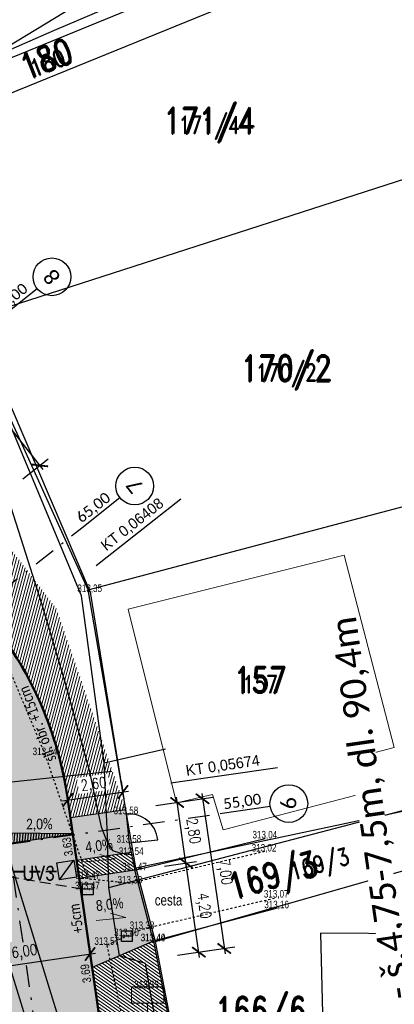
# Model space of a CAD drawing. Extents: x -783215 to -782699, y -1044860 to -1044498.
# Tile 46 of 60: x -783069 to -783051, y -1044692 to -1044646. Entities that reach past the tile are written whole.
import ezdxf
from ezdxf.enums import TextEntityAlignment as Align

# ---------------------------------------------------------------- set-up
doc = ezdxf.new("R2010")
doc.units = 0
doc.header["$MEASUREMENT"] = 0
doc.header["$PDSIZE"] = 0.2
for name, pattern in [('DASHED2', [0.375, 0.25, -0.125]), ('HIDDEN', [0.375, 0.25, -0.125]), ('ČERCHOVANÁX2', [2, 1, -0.5, 0, -0.5])]:
    doc.linetypes.add(name, pattern=pattern)
doc.layers.get('0').update_dxf_attribs({"linetype": 'CONTINUOUS'})
doc.layers.get('Defpoints').update_dxf_attribs({"linetype": 'CONTINUOUS'})
doc.layers.add('A-sklony', color=7, linetype='CONTINUOUS', true_color=0xfa052e)
for name, color, linetype in [('A_kóty', 1, 'CONTINUOUS'), ('A_PŘÍČNÉ ŘEZY', 6, 'CONTINUOUS'), ('A_výšky a sklony', 1, 'CONTINUOUS'), ('C3D_Trasa-Popisy trasy', 1, 'CONTINUOUS'), ('KANS', 7, 'CONTINUOUS'), ('KN_POZEMKY 500', 140, 'CONTINUOUS'), ('KN_čísla parcel', 140, 'CONTINUOUS'), ('S_CETIN_METALIKA', 6, 'SDELSPOJO'), ('S_kabely NN', 92, 'SILVNNO'), ('S_KAN_NÁVRH_ZN', 24, 'CONTINUOUS'), ('S_VODA', 150, 'VODVPITO'), ('Z_hrany ploch', 7, 'CONTINUOUS'), ('Z_oploceni', 64, 'PLOTDRTL'), ('Z_Popisy', 7, 'CONTINUOUS')]:
    doc.layers.add(name, color=color, linetype=linetype)
for name, color, linetype, lineweight in [('Dopravní zařízen', 7, 'CONTINUOUS', 0), ('K_OSA', 10, 'ČERCHOVANÁX2', 30), ('K_VOZOVKA', 242, 'CONTINUOUS', 50), ('K_záhon. obr.', 202, 'CONTINUOUS', 30), ('KN_hranice pozemků', 140, 'CONTINUOUS', 30), ('KN_slučky', 253, 'CONTINUOUS', 9), ('popis obrubníků', 1, 'CONTINUOUS', 25), ('POPIS-VELKÉ', 1, 'CONTINUOUS', 50), ('S_KAN', 32, 'KANVSVO', 30), ('S_UV NOVÉ', 14, 'CONTINUOUS', 30), ('S_UV přípojky', 24, 'DASHED2', 40), ('Z_vjezd', 30, 'CONTINUOUS', 30), ('Z_VÝŠKY', 7, 'CONTINUOUS', 9), ('Z_VÝŠKY NETISK', 252, 'CONTINUOUS', 9), ('šrafy-chodník pojízdný', 21, 'CONTINUOUS', 13), ('šrafy-živice', 9, 'CONTINUOUS', 13)]:
    doc.layers.add(name, color=color, linetype=linetype, lineweight=lineweight)
doc.layers.add('SRF_CHODNÍKY', color=7, linetype='CONTINUOUS', lineweight=25, true_color=0xf5f089)
doc.layers.add('šrafy zeleň', color=7, linetype='CONTINUOUS', lineweight=13, true_color=0xdaf1b1)
doc.styles.add('calibri', font='calibri.ttf')
doc.styles.add('Legend', font='calibri.ttf')
doc.styles.add('ROMAND', font='romand', dxfattribs={"height": 0.2})
doc.styles.add('ROMANS', font='romans.shx', dxfattribs={"width": 0.8})
doc.styles.add('Style-cs_Working', font='cs_Working.shx')
doc.styles.add('znacky', font='arial.ttf')
doc.linetypes.add('KANVSVO', pattern='A,7,-6.5,[9,civil.shx,S=1,R=0,X=0,Y=0],-6.5', length=20)
doc.linetypes.add('PLOTDRTL', pattern='A,5,[95,civil.shx,S=1,R=0,X=0,Y=0],5', length=10)
doc.linetypes.add('SDELSPOJO', pattern='A,7,-6,[31,civil.shx,S=1,R=0,X=0,Y=0],-6', length=19)
doc.linetypes.add('SILVNNN', pattern='A,2,-2,2,-6.5,[28,civil.shx,S=1,R=0,X=0,Y=0],-6.5', length=19)
doc.linetypes.add('SILVNNO', pattern='A,7,-6.5,[28,civil.shx,S=1,R=0,X=0,Y=0],-6.5', length=20)
doc.linetypes.add('VODVPITO', pattern='A,7,-6.5,[2,civil.shx,S=1,R=0,X=0,Y=0],-6.5', length=20)
doc.dimstyles.new('situ 250', dxfattribs={"dimscale": 0.25, "dimtxt": 2, "dimasz": 2.2, "dimexe": 2, "dimexo": 2, "dimgap": 0.8, "dimtad": 1, "dimrnd": 0.05, "dimzin": 3, "dimtxsty": 'ROMANS', "dimblk": 'ARCHTICK', "dimcen": 0.09, "dimdle": 1, "dimadec": 1, "dimazin": 3, "dimtfac": 1, "dimtofl": 0, "dimtmove": 0, "dimatfit": 2, "dimldrblk": 'TerminatorOpen_0.5', "dimfxl": 4, "dimfxlon": 1, "dimfrac": 2, "dimtzin": 3, "dimarcsym": 0})
pattern_1 = [(145, (0, 0), (-0.071697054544, -0.102394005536), [])]

# ---------------------------------------------------------------- blocks, each defined once
blk = doc.blocks.new('_ArchTick')
at = {"color": 0, "linetype": 'ByBlock', "const_width": 0.15}
blk.add_lwpolyline([(-0.5, -0.5), (0.5, 0.5)], dxfattribs=at)
blk = doc.blocks.new('*D20')
at = {"layer": 'A_kóty', "color": 0, "linetype": 'ByBlock', "lineweight": -2, "ltscale": 2500, "transparency": 16777216}
for p, q in [((-783065.567, -1044689.746), (-783065.658, -1044689.115)), ((-783071.772, -1044690.505), (-783065.339, -1044689.574)), ((-783071.499, -1044690.644), (-783071.596, -1044689.975))]:
    blk.add_line(p, q, dxfattribs=at)
at = {"layer": 'Defpoints', "color": 0, "linetype": 'ByBlock', "ltscale": 2500, "transparency": 16777216}
for p in [(-783065.587, -1044689.609), (-783065.495, -1044690.24), (-783071.428, -1044691.138)]:
    blk.add_point(p, dxfattribs=at)
at = {"layer": 'A_kóty', "color": 0, "linetype": 'ByBlock', "lineweight": -2, "ltscale": 2500, "transparency": 16777216, "xscale": 0.55, "yscale": 0.55, "zscale": 0.55}
for p, rotation in [((-783065.587, -1044689.609), 8.241362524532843), ((-783071.525, -1044690.47), 188.2413625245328)]:
    blk.add_blockref('_ArchTick', p, dxfattribs=dict(at, rotation=rotation))
at = {"layer": 'A_kóty', "color": 0, "linetype": 'ByBlock', "ltscale": 2500, "transparency": 16777216, "insert": (-783068.627, -1044689.547), "char_height": 0.5, "attachment_point": 5, "rotation": 8.2414, "style": 'ROMANS'}
blk.add_mtext('6,00', dxfattribs=at)
blk = doc.blocks.new('TerminatorOpen_0.5')
at = {"color": 0, "linetype": 'ByBlock', "lineweight": -2}
for q in [(-1, 0.25), (-1, 0), (-1, -0.25)]:
    blk.add_line((0, 0), q, dxfattribs=at)
blk = doc.blocks.new('*D22')
at = {"layer": 'A_kóty', "color": 0, "linetype": 'ByBlock', "lineweight": -2, "ltscale": 2500, "transparency": 16777216}
for p, q in [((-783062.132, -1044685.525), (-783060.647, -1044685.31)), ((-783060.506, -1044689.77), (-783061.178, -1044685.134)), ((-783061.532, -1044689.666), (-783060.047, -1044689.451))]:
    blk.add_line(p, q, dxfattribs=at)
at = {"layer": 'Defpoints', "color": 0, "linetype": 'ByBlock', "ltscale": 2500, "transparency": 16777216}
for p in [(-783061.142, -1044685.382), (-783066.095, -1044686.099), (-783065.495, -1044690.24)]:
    blk.add_point(p, dxfattribs=at)
at = {"layer": 'A_kóty', "color": 0, "linetype": 'ByBlock', "lineweight": -2, "ltscale": 2500, "transparency": 16777216, "xscale": 0.55, "yscale": 0.55, "zscale": 0.55}
for p, rotation in [((-783061.142, -1044685.382), 98.24136252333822), ((-783060.542, -1044689.523), 278.2413625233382)]:
    blk.add_blockref('_ArchTick', p, dxfattribs=dict(at, rotation=rotation))
at = {"layer": 'A_kóty', "color": 0, "linetype": 'ByBlock', "ltscale": 2500, "transparency": 16777216, "insert": (-783060.35, -1044687.381), "char_height": 0.5, "attachment_point": 5, "rotation": 278.2414, "style": 'ROMANS'}
blk.add_mtext('4,20', dxfattribs=at)
blk = doc.blocks.new('*D23')
at = {"layer": 'A_kóty', "color": 0, "linetype": 'ByBlock', "lineweight": -2, "ltscale": 2500, "transparency": 16777216}
for p, q in [((-783062.538, -1044682.72), (-783061.053, -1044682.505)), ((-783061.106, -1044685.629), (-783061.584, -1044682.329)), ((-783062.132, -1044685.525), (-783060.647, -1044685.31))]:
    blk.add_line(p, q, dxfattribs=at)
at = {"layer": 'Defpoints', "color": 0, "linetype": 'ByBlock', "ltscale": 2500, "transparency": 16777216}
for p in [(-783061.548, -1044682.576), (-783066.501, -1044683.294), (-783066.095, -1044686.099)]:
    blk.add_point(p, dxfattribs=at)
at = {"layer": 'A_kóty', "color": 0, "linetype": 'ByBlock', "lineweight": -2, "ltscale": 2500, "transparency": 16777216, "xscale": 0.55, "yscale": 0.55, "zscale": 0.55}
for p, rotation in [((-783061.548, -1044682.576), 98.24136252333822), ((-783061.142, -1044685.382), 278.2413625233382)]:
    blk.add_blockref('_ArchTick', p, dxfattribs=dict(at, rotation=rotation))
at = {"layer": 'A_kóty', "color": 0, "linetype": 'ByBlock', "ltscale": 2500, "transparency": 16777216, "insert": (-783060.853, -1044683.908), "char_height": 0.5, "attachment_point": 5, "rotation": 278.2414, "style": 'ROMANS'}
blk.add_mtext('2,80', dxfattribs=at)
blk = doc.blocks.new('*D24')
at = {"layer": 'A_kóty', "color": 0, "linetype": 'ByBlock', "lineweight": -2, "ltscale": 2500, "transparency": 16777216}
for p, q in [((-783060.405, -1044682.158), (-783059.327, -1044689.6)), ((-783061.358, -1044682.549), (-783059.874, -1044682.334)), ((-783060.352, -1044689.496), (-783058.868, -1044689.281))]:
    blk.add_line(p, q, dxfattribs=at)
at = {"layer": 'Defpoints', "color": 0, "linetype": 'ByBlock', "ltscale": 2500, "transparency": 16777216}
for p in [(-783066.501, -1044683.294), (-783059.363, -1044689.352), (-783065.495, -1044690.24)]:
    blk.add_point(p, dxfattribs=at)
at = {"layer": 'A_kóty', "color": 0, "linetype": 'ByBlock', "lineweight": -2, "ltscale": 2500, "transparency": 16777216, "xscale": 0.55, "yscale": 0.55, "zscale": 0.55}
for p, rotation in [((-783060.369, -1044682.406), 98.24136252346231), ((-783059.363, -1044689.352), 278.2413625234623)]:
    blk.add_blockref('_ArchTick', p, dxfattribs=dict(at, rotation=rotation))
at = {"layer": 'A_kóty', "color": 0, "linetype": 'ByBlock', "ltscale": 2500, "transparency": 16777216, "insert": (-783059.373, -1044685.808), "char_height": 0.5, "attachment_point": 5, "rotation": 278.2414, "style": 'ROMANS'}
blk.add_mtext('7,00', dxfattribs=at)
blk = doc.blocks.new('*D25')
at = {"layer": 'A_kóty', "color": 0, "linetype": 'ByBlock', "lineweight": -2, "ltscale": 2500, "transparency": 16777216}
for p, q in [((-783064.01, -1044682.428), (-783064.131, -1044681.594)), ((-783066.869, -1044682.496), (-783063.811, -1044682.053)), ((-783066.573, -1044682.799), (-783066.694, -1044681.966))]:
    blk.add_line(p, q, dxfattribs=at)
at = {"layer": 'Defpoints', "color": 0, "linetype": 'ByBlock', "ltscale": 2500, "transparency": 16777216}
for p in [(-783064.059, -1044682.089), (-783063.938, -1044682.923), (-783066.501, -1044683.294)]:
    blk.add_point(p, dxfattribs=at)
at = {"layer": 'A_kóty', "color": 0, "linetype": 'ByBlock', "lineweight": -2, "ltscale": 2500, "transparency": 16777216, "xscale": 0.55, "yscale": 0.55, "zscale": 0.55}
for p, rotation in [((-783064.059, -1044682.089), 8.241362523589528), ((-783066.622, -1044682.46), 188.2413625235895)]:
    blk.add_blockref('_ArchTick', p, dxfattribs=dict(at, rotation=rotation))
at = {"layer": 'A_kóty', "color": 0, "linetype": 'ByBlock', "ltscale": 2500, "transparency": 16777216, "insert": (-783065.412, -1044681.782), "char_height": 0.5, "attachment_point": 5, "rotation": 8.2414, "style": 'ROMANS', "bg_fill": 3, "box_fill_scale": 1.25, "bg_fill_color": 256, "bg_fill_true_color": 13158600, "bg_fill_transparency": 0}
blk.add_mtext('2,60', dxfattribs=at)
blk = doc.blocks.new('5$2610')
at = {"layer": 'Dopravní zařízen', "lineweight": 18}
blk.add_line((-0.5, 0), (0.5, 0), dxfattribs=at)
blk.add_lwpolyline([(0, 0), (0, 1.5), (1.5, 1.5), (1.5, 3), (-1.5, 3), (-1.5, 1.5), (0, 1.5)], dxfattribs=at)
blk = doc.blocks.new('*D87')
at = {"layer": 'A_kóty', "color": 0, "lineweight": -2, "ltscale": 0.2, "transparency": 16777216}
for p, q in [((-783076.742, -1044657.359), (-783075.564, -1044656.43)), ((-783067.762, -1044667.128), (-783076.111, -1044656.544)), ((-783068.702, -1044667.551), (-783067.525, -1044666.622))]:
    blk.add_line(p, q, dxfattribs=at)
at = {"layer": 'Defpoints', "color": 0, "ltscale": 0.2, "transparency": 16777216}
for p in [(-783075.956, -1044656.74), (-783079.303, -1044659.38), (-783071.263, -1044669.571)]:
    blk.add_point(p, dxfattribs=at)
at = {"layer": 'A_kóty', "color": 0, "lineweight": -2, "ltscale": 0.2, "transparency": 16777216, "xscale": 0.55, "yscale": 0.55, "zscale": 0.55}
for p, rotation in [((-783075.956, -1044656.74), 128.2664572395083), ((-783067.917, -1044666.932), 308.2664572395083)]:
    blk.add_blockref('_ArchTick', p, dxfattribs=dict(at, rotation=rotation))
at = {"layer": 'A_kóty', "color": 0, "ltscale": 0.2, "transparency": 16777216, "insert": (-783071.546, -1044661.528), "char_height": 0.5, "attachment_point": 5, "rotation": 308.2665, "style": 'ROMANS', "bg_fill": 3, "box_fill_scale": 1.25, "bg_fill_color": 256, "bg_fill_true_color": 13158600, "bg_fill_transparency": 0}
blk.add_mtext('13,00', dxfattribs=at)
blk = doc.blocks.new('AeccTickCircle')
at = {"color": 0, "linetype": 'ByBlock', "lineweight": -2}
blk.add_circle((0, 0), 0.5, dxfattribs=at)
blk = doc.blocks.new('UV')
at = {"layer": 'S_KAN_NÁVRH_ZN', "linetype": 'Continuous', "lineweight": 30, "ltscale": 0.7}
h = blk.add_hatch(color=256, dxfattribs=at)
h.dxf.hatch_style = 1
h.paths.add_polyline_path([(-0.8, 0.4), (-0.8, -0.4), (0, -0.4)])
blk.add_lwpolyline([(-0.8, 0.4), (0, 0.4), (0, -0.4), (-0.8, -0.4), (-0.8, 0.4), (0, -0.4)], dxfattribs=at)
blk = doc.blocks.new('6$3000')
at = {"color": 0}
blk.add_lwpolyline([(0.5, 0), (0.5, -0.5), (-0.5, -0.5), (-0.5, 0.5), (0.5, 0.5), (0.5, 0), (-0.5, 0)], dxfattribs=at)

msp = doc.modelspace()

# ---------------------------------------------------------------- hatches: boundary and pattern name
at = {"layer": 'A-sklony'}
h = msp.add_hatch(dxfattribs=at)
h.set_pattern_fill('ANSI31', color=256, angle=581.3107)
h.set_pattern_definition([(266.310689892, (-441513.5114, -2301170.19416), (0.124740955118, -0.008043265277), [])])
h.paths.add_polyline_path([(-783071.763, -1044684.815), (-783066.367, -1044684.037), (-783072.439, -1044683.976), (-783072.304, -1044684.893)])
at = {"layer": 'SRF_CHODNÍKY', "linetype": 'ByBlock', "ltscale": 2500}
h = msp.add_hatch(color=256, dxfattribs=at)
h.dxf.hatch_style = 1
h.paths.add_polyline_path([(-783065.985, -1044685.24), (-783063.674, -1044684.905), (-783063.769, -1044684.442), (-783063.927, -1044682.921), (-783066.501, -1044683.294), (-783066.389, -1044684.066)])
h.paths.add_polyline_path([(-783066.215, -1044685.273), (-783065.985, -1044685.24), (-783066.389, -1044684.066)])
at = {"layer": 'šrafy zeleň', "linetype": 'ByBlock', "ltscale": 2500}
h = msp.add_hatch(dxfattribs=at)
h.set_pattern_fill('ANSI31', color=256, angle=30)
h.set_pattern_definition([(75, (0, 0), (-0.120740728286, 0.032352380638), [])])
h.paths.add_polyline_path([(-783079.331, -1044659.343), (-783072.859, -1044667.548), (-783072.269, -1044665.123), (-783070.794, -1044662.563), (-783073.132, -1044656.344)])
edge = h.paths.add_edge_path()
edge.add_arc((-783102.434, -1044697.244), 39.686, 32.1083, 41.7667, ccw=False)
edge.add_arc((-783083.463, -1044684.784), 17, 8.2414, 30.5213, ccw=False)
edge.add_line((-783066.638, -1044682.347), (-783066.501, -1044683.294))
edge.add_line((-783066.501, -1044683.294), (-783063.927, -1044682.921))
edge.add_line((-783063.927, -1044682.921), (-783067.155, -1044673.577))
edge.add_line((-783067.155, -1044673.577), (-783072.672, -1044666.346))
edge.add_line((-783072.672, -1044666.346), (-783072.269, -1044665.123))
edge.add_line((-783072.269, -1044665.123), (-783072.859, -1044667.548))
edge.add_line((-783072.859, -1044667.548), (-783071.263, -1044669.571))
edge.add_line((-783071.263, -1044669.571), (-783072.834, -1044670.81))
h = msp.add_hatch(dxfattribs=at)
h.set_pattern_fill('ANSI31', color=256, angle=100)
h.set_pattern_definition(pattern_1)
h.paths.add_polyline_path([(-783063.674, -1044684.905), (-783066.215, -1044685.273), (-783066.095, -1044686.099), (-783063.505, -1044685.724)])
h = msp.add_hatch(dxfattribs=at)
h.set_pattern_fill('ANSI31', color=256, angle=100)
h.set_pattern_definition(pattern_1)
h.paths.add_polyline_path([(-783059.178, -1044700.245), (-783060.387, -1044700.316), (-783060.343, -1044700.499), (-783059.176, -1044700.489)])
h.paths.add_polyline_path([(-783062.642, -1044689.015), (-783064.651, -1044689.878), (-783062.532, -1044700.054), (-783060.803, -1044700.502), (-783060.343, -1044700.499), (-783060.387, -1044700.316), (-783060.429, -1044700.319)])
h.paths.add_polyline_path([(-783064.651, -1044689.878), (-783065.495, -1044690.24), (-783064.134, -1044699.638), (-783062.532, -1044700.054)])
at = {"layer": 'šrafy-chodník pojízdný', "transparency": 33554687}
h = msp.add_hatch(color=256, dxfattribs=at)
h.dxf.hatch_style = 1
h.paths.add_polyline_path([(-783063.505, -1044685.724), (-783066.095, -1044686.099), (-783065.495, -1044690.24), (-783062.642, -1044689.015)])
h.paths.add_polyline_path([(-783060.727, -1044704.002), (-783059.148, -1044703.989), (-783059.176, -1044700.489), (-783060.803, -1044700.502), (-783064.134, -1044699.638), (-783063.395, -1044704.74)])
at = {"layer": 'šrafy-živice', "ltscale": 0.2}
h = msp.add_hatch(color=256, dxfattribs=at)
h.dxf.hatch_style = 1
edge = h.paths.add_edge_path()
edge.add_line((-783070.118, -1044674.252), (-783086.415, -1044653.592))
edge.add_line((-783086.415, -1044653.592), (-783087.947, -1044651.65))
edge.add_arc((-783084.721, -1044649.139), 4.088, 143.0091, 217.8897, ccw=False)
edge.add_line((-783087.986, -1044646.68), (-783088.419, -1044646.43))
edge.add_arc((-783084.72, -1044649.142), 4.587, 143.751, 217.8935)
edge.add_line((-783088.34, -1044651.96), (-783086.808, -1044653.901))
edge.add_line((-783086.808, -1044653.901), (-783091.961, -1044657.963))
edge.add_line((-783091.961, -1044657.963), (-783096.428, -1044653.152))
edge.add_arc((-783098.993, -1044655.533), 3.5, 42.8727, 67.4806)
edge.add_line((-783097.652, -1044652.3), (-783098.029, -1044652.144))
edge.add_line((-783098.029, -1044652.144), (-783098.201, -1044652.588))
edge.add_line((-783098.201, -1044652.588), (-783098.209, -1044652.611))
edge.add_line((-783098.209, -1044652.611), (-783097.844, -1044652.762))
edge.add_arc((-783098.993, -1044655.533), 3, 12.7821, 67.4806, ccw=False)
edge.add_line((-783096.067, -1044654.87), (-783091.192, -1044676.357))
edge.add_arc((-783093.143, -1044676.799), 2, -83.6199, 12.7821, ccw=False)
edge.add_line((-783092.92, -1044678.787), (-783093.417, -1044678.843))
edge.add_line((-783093.417, -1044678.843), (-783092.973, -1044682.818))
edge.add_line((-783092.973, -1044682.818), (-783075.843, -1044680.902))
edge.add_arc((-783075.51, -1044683.884), 3, 8.2414, 96.3801, ccw=False)
edge.add_line((-783072.541, -1044683.454), (-783067.717, -1044716.761))
edge.add_arc((-783073.655, -1044717.621), 6, -43.1529, 8.2414, ccw=False)
edge.add_line((-783069.277, -1044721.725), (-783072.712, -1044725.388))
edge.add_arc((-783063.958, -1044733.596), 12, 136.8471, 187.7607)
edge.add_line((-783075.848, -1044735.216), (-783075.652, -1044736.654))
edge.add_line((-783075.652, -1044736.654), (-783070.963, -1044736.015))
edge.add_line((-783070.963, -1044736.015), (-783071.022, -1044735.567))
edge.add_arc((-783065.073, -1044734.785), 6, 136.8471, 187.4869, ccw=False)
edge.add_line((-783069.45, -1044730.682), (-783065.484, -1044726.452))
edge.add_arc((-783061.107, -1044730.556), 6, 82.6908, 136.847, ccw=False)
edge.add_line((-783060.344, -1044724.604), (-783055.547, -1044725.213))
edge.add_line((-783055.547, -1044725.213), (-783054.922, -1044720.286))
edge.add_arc((-783052.411, -1044710.567), 10.038, 189.47, 255.5127, ccw=False)
edge.add_line((-783062.312, -1044712.219), (-783066.638, -1044682.347))
edge.add_arc((-783083.463, -1044684.784), 17, 8.2414, 38.2827)
edge = h.paths.add_edge_path(flags=16)
edge.add_line((-783087.592, -1044671.888), (-783089.061, -1044665.413))
edge.add_arc((-783088.085, -1044665.192), 1, 38.2452, 192.7821, ccw=False)
edge.add_line((-783087.3, -1044664.573), (-783083.19, -1044669.787))
edge.add_arc((-783085.154, -1044671.335), 2.5, -167.2179, 38.2452, ccw=False)

# ---------------------------------------------------------------- linework, layer by layer
at = {"layer": 'A-sklony'}
msp.add_lwpolyline([(-783071.763, -1044684.815), (-783066.367, -1044684.037), (-783072.439, -1044683.976), (-783072.304, -1044684.893)], close=True, dxfattribs=at)
at = {"layer": 'A_PŘÍČNÉ ŘEZY', "linetype": 'Continuous'}
for p, q in [((-783065.971, -1044669.822), (-783064.204, -1044668.428)), ((-783059.46, -1044683.075), (-783057.233, -1044682.752))]:
    msp.add_line(p, q, dxfattribs=at)
at = {"layer": 'A_výšky a sklony', "lineweight": 15, "ltscale": 0.1}
for points in [[(-783065.796, -1044685.336), (-783064.421, -1044685.193), (-783065.131, -1044684.99)], [(-783065.303, -1044688.06), (-783063.928, -1044687.917), (-783064.638, -1044687.714)]]:
    msp.add_lwpolyline(points, dxfattribs=at)
at = {"layer": 'C3D_Trasa-Popisy trasy', "color": 1, "linetype": 'Continuous', "lineweight": -3}
for p, q in [((-783065.31, -1044671.574), (-783061.383, -1044668.479)), ((-783061.841, -1044681.672), (-783056.893, -1044680.956))]:
    msp.add_line(p, q, dxfattribs=at)
at = {"layer": 'K_OSA', "flags": 128}
msp.add_lwpolyline([(-783073.307, -1044736.335), (-783073.434, -1044735.407, -0.225881), (-783071.082, -1044728.036), (-783067.089, -1044723.777, 0.162779), (-783064.707, -1044718.589, 0.062969), (-783064.748, -1044716.331), (-783069.607, -1044682.778, 0.131692), (-783072.468, -1044676.118), (-783088.771, -1044655.449)], format="xyb", dxfattribs=at)
at = {"layer": 'K_VOZOVKA', "transparency": 33554687}
msp.add_lwpolyline([(-783087.986, -1044646.68), (-783088.27, -1044647.172, 0.307074), (-783087.947, -1044651.65), (-783070.112, -1044674.26, -0.131692), (-783066.638, -1044682.347), (-783062.341, -1044712.021, 0.290701), (-783055.354, -1044720.154), (-783054.922, -1044720.286)], format="xyb", dxfattribs=at)
at = {"layer": 'K_záhon. obr.'}
for p, q in [((-783062.642, -1044689.015), (-783063.505, -1044685.724)), ((-783062.641, -1044689.015), (-783065.495, -1044690.24))]:
    msp.add_line(p, q, dxfattribs=at)
for points in [[(-783063.935, -1044682.922), (-783066.501, -1044683.294)], [(-783063.674, -1044684.905), (-783066.215, -1044685.273)], [(-783063.505, -1044685.724), (-783066.095, -1044686.099)]]:
    msp.add_lwpolyline(points, dxfattribs=at)
at = {"layer": 'KN_hranice pozemků', "linetype": 'Continuous'}
for p, q in [((-783045.34, -1044638.16), (-783075.72, -1044650.68)), ((-783075.11, -1044652.03), (-783042.22, -1044638.63)), ((-783037.29, -1044649.22), (-783071.36, -1044660.21)), ((-783065.68, -1044672.7), (-783071.36, -1044660.21)), ((-783065.68, -1044672.7), (-783050.71, -1044668.74)), ((-783062.57, -1044689.03), (-783033.01, -1044680.6)), ((-783063.47, -1044685.61), (-783047.73, -1044682.27)), ((-783063.47, -1044685.61), (-783062.57, -1044689.03)), ((-783042.38, -1044688.71), (-783054.9, -1044688.65)), ((-783054.9, -1044688.65), (-783054.62, -1044699.96)), ((-783062.57, -1044689.03), (-783060.41, -1044700.22))]:
    msp.add_line(p, q, dxfattribs=at).dxf.unprotected_set("ltscale", 0)
at = {"layer": 'KN_slučky'}
for p, q in [((-783063.82, -1044673.61), (-783053.8, -1044671.09)), ((-783053.8, -1044671.09), (-783051.48, -1044680.03)), ((-783051.48, -1044680.03), (-783052.65, -1044680.33)), ((-783052.65, -1044680.33), (-783052.23, -1044681.98)), ((-783059.9, -1044682.21), (-783061.57, -1044682.6)), ((-783059.41, -1044683.85), (-783059.9, -1044682.21)), ((-783052.23, -1044681.98), (-783059.41, -1044683.85))]:
    msp.add_line(p, q, dxfattribs=at)
at = {"layer": 'S_CETIN_METALIKA', "ltscale": 0.2, "flags": 128}
for points in [[(-783064.94, -1044680.74), (-783065.99, -1044672.98), (-783070.81, -1044661.44), (-783073.18, -1044656.9), (-783076.35, -1044651.6), (-783075.79, -1044650.47), (-783067.24, -1044646.73), (-783051.03, -1044639.83), (-783046.37, -1044637.84), (-783042.8, -1044635.88), (-783037.48, -1044632.98)], [(-783064.94, -1044680.74), (-783062.09, -1044680.09)], [(-783062.79, -1044691.39), (-783063.01, -1044690.05), (-783064.22, -1044689.69), (-783064.71, -1044686.53)], [(-783062.52, -1044692.83), (-783062.79, -1044691.39)]]:
    msp.add_lwpolyline(points, dxfattribs=at)
at = {"layer": 'S_kabely NN', "linetype": 'SILVNNN', "ltscale": 0.2, "flags": 128}
msp.add_lwpolyline([(-783043.96, -1044632.036), (-783075.75, -1044651.36)], dxfattribs=at)
at = {"layer": 'S_KAN', "linetype": 'HIDDEN', "ltscale": 2}
msp.add_lwpolyline([(-783065.944, -1044686.607), (-783070.645, -1044685.799)], dxfattribs=at)
at = {"layer": 'S_UV přípojky', "ltscale": 2}
msp.add_lwpolyline([(-783070.645, -1044685.799), (-783067.07, -1044685.769)], dxfattribs=at)
at = {"layer": 'Z_hrany ploch', "linetype": 'HIDDEN'}
for p, q in [((-783067.661, -1044680.378), (-783070.612, -1044673.318)), ((-783065.679, -1044686.127), (-783067.661, -1044680.378)), ((-783057.498, -1044684.852), (-783063.722, -1044686.336)), ((-783063.722, -1044686.336), (-783065.679, -1044686.127)), ((-783063.159, -1044688.451), (-783056.933, -1044686.99)), ((-783064.796, -1044689.184), (-783063.159, -1044688.451)), ((-783062.487, -1044700.27), (-783064.796, -1044689.184))]:
    msp.add_line(p, q, dxfattribs=at).dxf.unprotected_set("ltscale", 0)
at = {"layer": 'Z_oploceni', "linetype": 'PLOTDRTL', "ltscale": 0.2}
for p, q in [((-783071.06, -1044660.007), (-783065.586, -1044672.808)), ((-783065.586, -1044672.808), (-783063.906, -1044683.12)), ((-783063.769, -1044684.442), (-783063.505, -1044685.724)), ((-783063.505, -1044685.724), (-783057.462, -1044684.246)), ((-783056.915, -1044687.486), (-783062.642, -1044689.015)), ((-783062.642, -1044689.015), (-783060.429, -1044700.319))]:
    msp.add_line(p, q, dxfattribs=at)
at = {"layer": 'Z_vjezd', "linetype": 'Continuous'}
for p, q in [((-783063.906, -1044683.12), (-783063.769, -1044684.442)), ((-783063.769, -1044684.442), (-783062.447, -1044684.304))]:
    msp.add_line(p, q, dxfattribs=at).dxf.unprotected_set("ltscale", 0)
msp.add_arc((-783063.769, -1044684.442), 1.329, 5.962, 95.916, dxfattribs=at).dxf.unprotected_set("ltscale", 0)

# ---------------------------------------------------------------- block references
at = {"layer": 'A_PŘÍČNÉ ŘEZY', "linetype": 'Continuous', "xscale": 1.75, "yscale": 1.75, "zscale": 1.75}
for p, rotation in [((-783063.517, -1044667.887), 38.26645723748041), ((-783056.367, -1044682.627), 8.241362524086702)]:
    msp.add_blockref('AeccTickCircle', p, dxfattribs=dict(at, rotation=rotation))
at = {"layer": 'Dopravní zařízen', "linetype": 'Continuous', "xscale": 0.5, "yscale": 0.5}
msp.add_blockref('5$2610', (-783062.918, -1044692.634), dxfattribs=at)
at = {"layer": 'KANS', "color": 42, "linetype": 'Continuous', "xscale": 0.5, "yscale": 0.5}
for p in [(-783065.694, -1044686.607), (-783063.882, -1044688.781)]:
    msp.add_blockref('6$3000', p, dxfattribs=at)
at = {"layer": 'S_KAN_NÁVRH_ZN', "linetype": 'Continuous', "transparency": 33554687, "rotation": 98.3281642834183}
msp.add_blockref('UV', (-783066.732, -1044685.316), dxfattribs=at)

# ---------------------------------------------------------------- texts
at = {"layer": 'A-sklony', "lineweight": 30, "style": 'Legend', "width": 0.8}
msp.add_attdef('2,0%', (-783068.557, -1044683.83), '2,5%', height=0.5, rotation=0.3687, dxfattribs=at)
at = {"layer": 'A_PŘÍČNÉ ŘEZY', "linetype": 'Continuous', "style": 'Legend'}
for s, insert, char_height, attachment_point, rotation in [('{\\C256;7}', (-783063.517, -1044667.887), 0.7, 5, 128.2665), ('{\\C256;65,00}', (-783065.225, -1044669.153), 0.5, 8, 38.2665), ('{\\C256;55,00}', (-783058.479, -1044682.87), 0.5, 8, 8.2414), ('{\\C256;6}', (-783056.367, -1044682.627), 0.7, 5, 98.2414)]:
    msp.add_mtext(s, dxfattribs=dict(at, insert=insert, char_height=char_height, attachment_point=attachment_point, rotation=rotation))
at = {"layer": 'A_výšky a sklony', "color": 5, "style": 'znacky', "width": 0.8}
for s, p in [('3.63', (-783066.374, -1044685.031)), ('3.69', (-783065.526, -1044690.916))]:
    msp.add_text(s, height=0.4, rotation=98.1173, dxfattribs=at).set_placement(p)
at = {"layer": 'A_výšky a sklony', "style": 'znacky', "width": 0.8}
for s, p in [('4,0%%%', (-783065.776, -1044684.896)), ('8,0%%%', (-783065.283, -1044687.62))]:
    msp.add_text(s, height=0.5, rotation=6.3216, dxfattribs=at).set_placement(p)
at = {"layer": 'C3D_Trasa-Popisy trasy', "color": 1, "linetype": 'Continuous', "lineweight": -3, "char_height": 0.5, "attachment_point": 8, "style": 'Style-cs_Working'}
for s, insert, rotation in [('KT 0,06408', (-783063.424, -1044669.928), 38.2485), ('KT 0,05674', (-783059.385, -1044681.19), 8.2396)]:
    msp.add_mtext(s, dxfattribs=dict(at, insert=insert, rotation=rotation))
at = {"layer": 'KN_POZEMKY 500', "linetype": 'Continuous', "style": 'ROMAND', "width": 0.8}
for s, rotation, p in [('180', 20.9793, (-783067.404, -1044648.613)), ('169/3', 15.756, (-783056.944, -1044686.52))]:
    msp.add_text(s, height=1.2, rotation=rotation, dxfattribs=at).set_placement(p, align=Align.CENTER)
for s, p in [('171/4', (-783060.06, -1044651.52)), ('170/2', (-783056.481, -1044663.013)), ('157', (-783057.69, -1044677.48)), ('166/6', (-783057.668, -1044692.802))]:
    msp.add_text(s, height=1.2, dxfattribs=at).set_placement(p, align=Align.CENTER)
at = {"layer": 'KN_čísla parcel', "linetype": 'Continuous', "style": 'ROMAND', "width": 0.8}
for s, rotation, p in [('180', 20.9793, (-783067.404, -1044648.613)), ('169/3', 15.756, (-783054.83, -1044685.807))]:
    msp.add_text(s, height=0.8, rotation=rotation, dxfattribs=at).set_placement(p, align=Align.CENTER)
for s, p in [('171/4', (-783060.06, -1044651.52)), ('170/2', (-783056.481, -1044663.013)), ('157', (-783057.69, -1044677.48))]:
    msp.add_text(s, height=0.8, dxfattribs=at).set_placement(p, align=Align.CENTER)
at = {"layer": 'popis obrubníků', "style": 'Legend', "width": 0.8}
for s, rotation, p in [('sil. obr. +15cm', 110.9721, (-783067.136, -1044680.576)), ('+5cm', 98.1946, (-783065.891, -1044688.617))]:
    msp.add_text(s, height=0.5, rotation=rotation, dxfattribs=at).set_placement(p)
at = {"layer": 'S_UV NOVÉ', "style": 'Legend', "width": 0.8}
msp.add_text('UV3', height=0.7, dxfattribs=at).set_placement((-783068.727, -1044686.213))
at = {"layer": 'Z_Popisy', "color": 7, "linetype": 'Continuous', "style": 'Style-cs_Working', "width": 0.8}
msp.add_text('cesta', height=0.5, dxfattribs=at).set_placement((-783061.946, -1044687.108), align=Align.MIDDLE_CENTER)
at = {"layer": 'Z_VÝŠKY', "linetype": 'Continuous', "style": 'Style-cs_Working', "width": 0.8}
for s, p in [('313,35', (-783066.177, -1044672.808)), ('313,58', (-783064.497, -1044683.12)), ('313,58', (-783064.36, -1044684.442)), ('313,04', (-783058.053, -1044684.246)), ('313,02', (-783058.089, -1044684.852)), ('313,54', (-783064.252, -1044685.013)), ('313,47', (-783064.096, -1044685.724)), ('313,47', (-783066.27, -1044686.127)), ('313,33', (-783064.313, -1044686.336)), ('313,07', (-783057.524, -1044686.99)), ('313,16', (-783057.506, -1044687.486)), ('313,38', (-783063.75, -1044688.451)), ('313,44', (-783063.233, -1044689.015)), ('313,57', (-783065.387, -1044689.184)), ('313,55', (-783063.544, -1044691.202))]:
    msp.add_text(s, height=0.35, dxfattribs=at).set_placement(p)
at = {"layer": 'Z_VÝŠKY NETISK', "linetype": 'Continuous', "style": 'Style-cs_Working', "width": 0.8}
for s, p in [('313,54', (-783068.252, -1044680.378)), ('313,47', (-783066.285, -1044686.607)), ('313,40', (-783064.473, -1044688.781)), ('313,40', (-783063.242, -1044689.018))]:
    msp.add_text(s, height=0.35, dxfattribs=at).set_placement(p)

# ---------------------------------------------------------------- dimensions: what is measured, and where the dimension line sits
at = {"layer": 'A_kóty', "linetype": 'ByBlock', "ltscale": 2500}
for p1, p2, distance, picture, middle in [((-783066.501, -1044683.294), (-783065.495, -1044690.24), 6.197, '*D24', (-783059.373, -1044685.808)), ((-783065.495, -1044690.24), (-783066.095, -1044686.099), -5.005, '*D22', (-783060.35, -1044687.381))]:
    dim = msp.add_aligned_dim(p1=p1, p2=p2, distance=distance, dimstyle='situ 250', dxfattribs=at)
    dim.commit()
    dim.dimension.update_dxf_attribs({"geometry": picture, "text_midpoint": middle})
dim = msp.add_linear_dim(base=(-783061.548, -1044682.576), p1=(-783066.095, -1044686.099), p2=(-783066.501, -1044683.294), angle=278.2414, text='2,80', dimstyle='situ 250', override={"dimtmove": 1}, dxfattribs=at)
dim.commit()
dim.dimension.update_dxf_attribs({"geometry": '*D23', "text_midpoint": (-783060.853, -1044683.908)})
dim = msp.add_linear_dim(base=(-783065.587, -1044689.609), p1=(-783071.428, -1044691.138), p2=(-783065.495, -1044690.24), angle=188.2414, dimstyle='situ 250', override={"dimtmove": 1}, dxfattribs=at)
dim.commit()
dim.dimension.update_dxf_attribs({"geometry": '*D20', "text_midpoint": (-783068.627, -1044689.547)})

# ---------------------------------------------------------------- next in the draw order: dimensions: what is measured, and where the dimension line sits
dim = msp.add_aligned_dim(p1=(-783066.501, -1044683.294), p2=(-783063.938, -1044682.923), distance=0.842, dimstyle='situ 250', override={"dimtfill": 1}, dxfattribs=at)
dim.commit()
dim.dimension.update_dxf_attribs({"geometry": '*D25', "text_midpoint": (-783065.412, -1044681.782)})

# ---------------------------------------------------------------- next in the draw order: linework, layer by layer
at = {"layer": 'A_PŘÍČNÉ ŘEZY', "linetype": 'ČERCHOVANÁX2'}
for points in [[(-783081.674, -1044682.208), (-783073.037, -1044675.396), (-783065.971, -1044669.822)], [(-783080.243, -1044686.085), (-783069.357, -1044684.508), (-783059.46, -1044683.075)]]:
    msp.add_lwpolyline(points, dxfattribs=at)
at = {"layer": 'KN_hranice pozemků', "linetype": 'Continuous'}
msp.add_line((-783063.47, -1044685.61), (-783065.68, -1044672.7), dxfattribs=at).dxf.unprotected_set("ltscale", 0)
at = {"layer": 'KN_slučky'}
msp.add_line((-783061.57, -1044682.6), (-783063.82, -1044673.61), dxfattribs=at)
at = {"layer": 'S_CETIN_METALIKA', "ltscale": 0.2, "flags": 128}
for points in [[(-783064.71, -1044686.53), (-783052.26, -1044683.26), (-783047.68, -1044682.03), (-783039.02, -1044679.69), (-783033.35, -1044678.19), (-783025.13, -1044675.2), (-783014.3, -1044671.3), (-783010.75, -1044668.19), (-783008.14, -1044665.48)], [(-783064.71, -1044686.53), (-783064.78, -1044684.14), (-783064.94, -1044680.74)]]:
    msp.add_lwpolyline(points, dxfattribs=at)
at = {"layer": 'S_kabely NN', "ltscale": 0.2, "flags": 128}
msp.add_lwpolyline([(-783075.75, -1044651.36), (-783075.95, -1044652.11), (-783075.54, -1044653.3), (-783074.22, -1044656.26), (-783072.87, -1044659.3), (-783071.46, -1044662.66), (-783070.14, -1044666.15), (-783069.03, -1044669.6), (-783067.83, -1044673.39), (-783066.74, -1044677.04), (-783065.62, -1044681.14), (-783065.22, -1044683.01), (-783065.07, -1044683.71), (-783064.82, -1044684.34), (-783064.54, -1044684.81), (-783064.2, -1044684.92), (-783063.62, -1044685.01)], dxfattribs=at)
at = {"layer": 'S_KAN', "ltscale": 0.2}
msp.add_lwpolyline([(-783071.164, -1044730.209), (-783060.205, -1044723.369), (-783066.679, -1044698.725), (-783073.853, -1044675.448)], dxfattribs=at)
at = {"layer": 'S_VODA', "ltscale": 0.2}
for points in [[(-783082.142, -1044645.603), (-783070.479, -1044681.496), (-783064.019, -1044702.437), (-783060.335, -1044722.634), (-783029.968, -1044726.588)], [(-783070.403, -1044681.743), (-783064.584, -1044681.116)]]:
    msp.add_lwpolyline(points, dxfattribs=at)

# ---------------------------------------------------------------- next in the draw order: texts
at = {"layer": 'POPIS-VELKÉ', "linetype": 'ByBlock', "insert": (-783050.896, -1044698.516), "char_height": 1.2, "attachment_point": 1, "rotation": 98.2781, "style": 'calibri', "bg_fill": 3, "box_fill_scale": 1, "bg_fill_color": 256, "bg_fill_transparency": 0}
msp.add_mtext_dynamic_manual_height_columns('VĚTEV A - š.4,75-7,5m, dl. 90,4m', width=25.13706, gutter_width=1, heights=[0], dxfattribs=at)

# ---------------------------------------------------------------- next in the draw order: dimensions: what is measured, and where the dimension line sits
at = {"layer": 'A_kóty', "ltscale": 0.2}
dim = msp.add_aligned_dim(p1=(-783071.263, -1044669.571), p2=(-783079.303, -1044659.38), distance=-4.262, dimstyle='situ 250', override={"dimtfill": 1}, dxfattribs=at)
dim.commit()
dim.dimension.update_dxf_attribs({"geometry": '*D87', "text_midpoint": (-783071.546, -1044661.528)})

# ---------------------------------------------------------------- next in the draw order: linework, layer by layer
at = {"layer": 'A_PŘÍČNÉ ŘEZY', "linetype": 'Continuous'}
msp.add_line((-783069.809, -1044660.113), (-783068.042, -1044658.719), dxfattribs=at)

# ---------------------------------------------------------------- next in the draw order: block references
at = {"layer": 'A_PŘÍČNÉ ŘEZY', "linetype": 'Continuous', "xscale": 1.75, "yscale": 1.75, "zscale": 1.75, "rotation": 38.26645723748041}
msp.add_blockref('AeccTickCircle', (-783067.355, -1044658.177), dxfattribs=at)

# ---------------------------------------------------------------- next in the draw order: texts
at = {"layer": 'A_PŘÍČNÉ ŘEZY', "linetype": 'Continuous', "style": 'Legend'}
for s, insert, char_height, attachment_point, rotation in [('{\\C256;8}', (-783067.355, -1044658.177), 0.7, 5, 128.2665), ('{\\C256;75,00}', (-783069.062, -1044659.444), 0.5, 8, 38.2665)]:
    msp.add_mtext(s, dxfattribs=dict(at, insert=insert, char_height=char_height, attachment_point=attachment_point, rotation=rotation))

doc.saveas('drawing.dxf')
